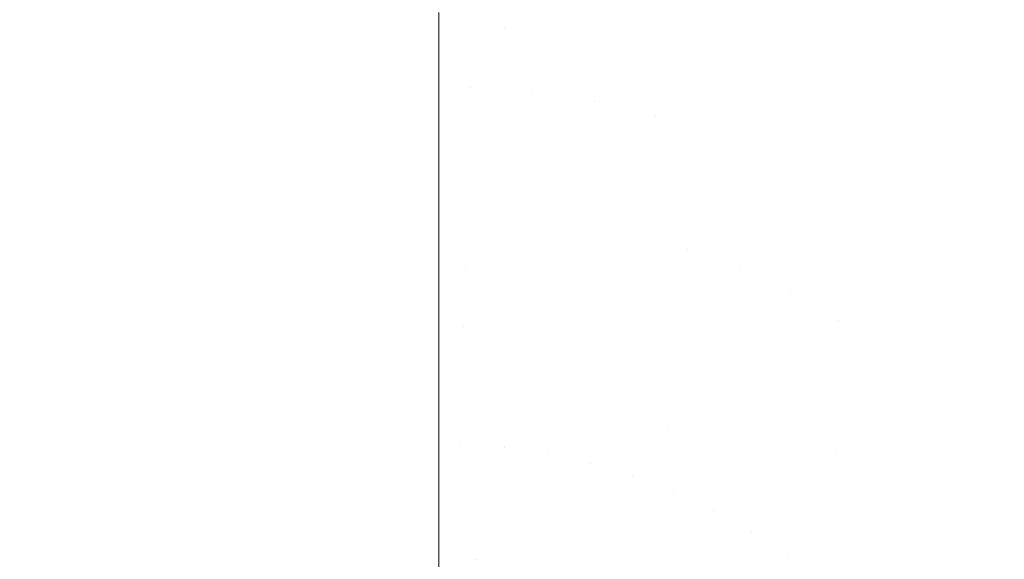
# Model space of a CAD drawing. Header units: centimetres. Extents: x -21.6 to 22.7, y 4.2 to 6.
# Tile 131 of 256: x -6.806 to -6.7735, y 5.9244 to 5.9422. Entities that reach past the tile are written whole.
import ezdxf

# ---------------------------------------------------------------- set-up
doc = ezdxf.new("R2010")
doc.units = ezdxf.units.CM
doc.header["$LTSCALE"] = 2.54
doc.layers.add('Lucido design-1', color=7, linetype='Continuous')

# ---------------------------------------------------------------- blocks, each defined once
blk = doc.blocks.new('Gruppo-3-1')
at = {"color": 7, "linetype": 'Continuous', "lineweight": 9}
for points, invisible_edges in [([(-6.780543, 5.94387, -2277.011043), (-6.781056, 5.941944, -2277.012058), (-6.783201, 5.942684, -2277.012058), (-6.782787, 5.944644, -2277.011043)], 15), ([(-6.776643, 5.944288, -2277.009968), (-6.775554, 5.94371, -2277.009968), (-6.776257, 5.941868, -2277.011043), (-6.778363, 5.942941, -2277.011043)], 15), ([(-6.792166, 5.942474, -2277.012801), (-6.789892, 5.943947, -2277.012058), (-6.789996, 5.941934, -2277.013013)], 11), ([(-6.789996, 5.941934, -2277.013013), (-6.789892, 5.943947, -2277.012058), (-6.787631, 5.943691, -2277.012058), (-6.78784, 5.94169, -2277.013013)], 15), ([(-6.778363, 5.942941, -2277.011043), (-6.778972, 5.941056, -2277.012058), (-6.781056, 5.941944, -2277.012058), (-6.780543, 5.94387, -2277.011043)], 15), ([(-6.78784, 5.94169, -2277.013013), (-6.787631, 5.943691, -2277.012058), (-6.785396, 5.943269, -2277.012058), (-6.785708, 5.941287, -2277.013013)], 15), ([(-6.776257, 5.941868, -2277.011043), (-6.775554, 5.94371, -2277.009968), (-6.773443, 5.94245, -2277.009968), (-6.774235, 5.940662, -2277.011043)], 15), ([(-6.785708, 5.941287, -2277.013013), (-6.785396, 5.943269, -2277.012058), (-6.783201, 5.942684, -2277.012058), (-6.783613, 5.940729, -2277.013013)], 15), ([(-6.776257, 5.941868, -2277.011043), (-6.776959, 5.94003, -2277.012058), (-6.778972, 5.941056, -2277.012058), (-6.778363, 5.942941, -2277.011043)], 15), ([(22.630348, 5.93848, -2276.229782), (22.630348, 5.942474, -2276.231539), (-21.503423, 5.942474, -2276.231539), (-21.503423, 5.942012, -2276.231336)], 10), ([(-21.503423, 5.939998, -2277.01389), (-21.503423, 5.942474, -2277.012801), (-6.792166, 5.942474, -2277.012801), (-6.792166, 5.942012, -2277.013004)], 10), ([(-6.789996, 5.941934, -2277.013013), (-6.792166, 5.942012, -2277.013004), (-6.792166, 5.942474, -2277.012801)], 9), ([(-6.783613, 5.940729, -2277.013013), (-6.783201, 5.942684, -2277.012058), (-6.781056, 5.941944, -2277.012058), (-6.781567, 5.940023, -2277.013013)], 15), ([(-6.774235, 5.940662, -2277.011043), (-6.773443, 5.94245, -2277.009968), (-6.771426, 5.941064, -2277.009968), (-6.772305, 5.939334, -2277.011043)], 15), ([(-21.503423, 5.942012, -2276.231336), (-21.503423, 5.939998, -2276.23045), (22.630348, 5.93848, -2276.229782)], 10), ([(-6.792166, 5.942012, -2277.013004), (-6.792166, 5.939998, -2277.01389), (-21.503423, 5.939998, -2277.01389)], 10), ([(-6.792166, 5.942012, -2277.013004), (-6.789996, 5.941934, -2277.013013), (-6.791133, 5.939988, -2277.013911)], 11), ([(-6.791133, 5.939988, -2277.013911), (-6.792166, 5.939998, -2277.01389), (-6.792166, 5.942012, -2277.013004)], 9), ([(-6.789996, 5.941934, -2277.013013), (-6.790101, 5.93993, -2277.013911), (-6.791133, 5.939988, -2277.013911)], 11), ([(-6.789072, 5.939833, -2277.013911), (-6.790101, 5.93993, -2277.013911), (-6.789996, 5.941934, -2277.013013), (-6.78784, 5.94169, -2277.013013)], 15), ([(-6.781567, 5.940023, -2277.013013), (-6.781056, 5.941944, -2277.012058), (-6.778972, 5.941056, -2277.012058), (-6.779579, 5.939176, -2277.013013)], 15), ([(-6.774235, 5.940662, -2277.011043), (-6.775027, 5.938877, -2277.012058), (-6.776959, 5.94003, -2277.012058), (-6.776257, 5.941868, -2277.011043)], 15), ([(-6.78784, 5.94169, -2277.013013), (-6.788048, 5.939698, -2277.013911), (-6.789072, 5.939833, -2277.013911)], 11), ([(-6.787029, 5.939524, -2277.013911), (-6.788048, 5.939698, -2277.013911), (-6.78784, 5.94169, -2277.013013), (-6.785708, 5.941287, -2277.013013)], 15), ([(-6.785708, 5.941287, -2277.013013), (-6.786018, 5.939314, -2277.013911), (-6.787029, 5.939524, -2277.013911)], 11), ([(-6.785016, 5.939066, -2277.013911), (-6.786018, 5.939314, -2277.013911), (-6.785708, 5.941287, -2277.013013), (-6.783613, 5.940729, -2277.013013)], 15), ([(-6.779579, 5.939176, -2277.013013), (-6.778972, 5.941056, -2277.012058), (-6.776959, 5.94003, -2277.012058), (-6.777659, 5.938198, -2277.013013)], 15), ([(-6.783613, 5.940729, -2277.013013), (-6.784024, 5.938783, -2277.013911), (-6.785016, 5.939066, -2277.013911)], 11), ([(-6.781567, 5.940023, -2277.013013), (-6.782076, 5.93811, -2277.013911), (-6.784024, 5.938783, -2277.013911), (-6.783613, 5.940729, -2277.013013)], 15), ([(-6.772305, 5.939334, -2277.011043), (-6.773181, 5.937608, -2277.012058), (-6.775027, 5.938877, -2277.012058), (-6.774235, 5.940662, -2277.011043)], 15), ([(-21.503423, 5.939998, -2276.23045), (-21.503423, 5.93848, -2276.229782), (22.630348, 5.93848, -2276.229782)], 10), ([(-6.792166, 5.939998, -2277.01389), (-6.792166, 5.93848, -2277.014558), (-21.503423, 5.93848, -2277.014558), (-21.503423, 5.939998, -2277.01389)], 10), ([(-6.792166, 5.93848, -2277.014558), (-6.792166, 5.939998, -2277.01389), (-6.791133, 5.939988, -2277.013911)], 10), ([(-6.791133, 5.939988, -2277.013911), (-6.791184, 5.93799, -2277.014752), (-6.792166, 5.93848, -2277.014558)], 11), ([(-6.791184, 5.93799, -2277.014752), (-6.791133, 5.939988, -2277.013911), (-6.790101, 5.93993, -2277.013911), (-6.790204, 5.937935, -2277.014752)], 15), ([(-6.790204, 5.937935, -2277.014752), (-6.790101, 5.93993, -2277.013911), (-6.789072, 5.939833, -2277.013911), (-6.789227, 5.937843, -2277.014752)], 15), ([(-6.789227, 5.937843, -2277.014752), (-6.789072, 5.939833, -2277.013911), (-6.788048, 5.939698, -2277.013911), (-6.788254, 5.937714, -2277.014752)], 15), ([(-6.779579, 5.939176, -2277.013013), (-6.780184, 5.937304, -2277.013911), (-6.782076, 5.93811, -2277.013911), (-6.781567, 5.940023, -2277.013013)], 15), ([(-6.777659, 5.938198, -2277.013013), (-6.776959, 5.94003, -2277.012058), (-6.775027, 5.938877, -2277.012058), (-6.775815, 5.937098, -2277.013013)], 15), ([(-6.788254, 5.937714, -2277.014752), (-6.788048, 5.939698, -2277.013911), (-6.787029, 5.939524, -2277.013911), (-6.787287, 5.93755, -2277.014752)], 15), ([(-6.787287, 5.93755, -2277.014752), (-6.787029, 5.939524, -2277.013911), (-6.786018, 5.939314, -2277.013911), (-6.786327, 5.93735, -2277.014752)], 15), ([(-6.786327, 5.93735, -2277.014752), (-6.786018, 5.939314, -2277.013911), (-6.785016, 5.939066, -2277.013911), (-6.785375, 5.937115, -2277.014752)], 15), ([(-6.777659, 5.938198, -2277.013013), (-6.778356, 5.936373, -2277.013911), (-6.780184, 5.937304, -2277.013911), (-6.779579, 5.939176, -2277.013013)], 15), ([(-6.785375, 5.937115, -2277.014752), (-6.785016, 5.939066, -2277.013911), (-6.784024, 5.938783, -2277.013911), (-6.784433, 5.936846, -2277.014752)], 15), ([(-6.775815, 5.937098, -2277.013013), (-6.775027, 5.938877, -2277.012058), (-6.773181, 5.937608, -2277.012058), (-6.774055, 5.935887, -2277.013013)], 15), ([(-6.784433, 5.936846, -2277.014752), (-6.784024, 5.938783, -2277.013911), (-6.782076, 5.93811, -2277.013911), (-6.782583, 5.936207, -2277.014752)], 15), ([(22.630348, 5.93848, -2276.229782), (-21.503423, 5.93848, -2276.229782), (-21.503423, 5.934414, -2276.228201), (22.630348, 5.934414, -2276.228201)], 5), ([(-6.792166, 5.93848, -2277.014558), (-6.792166, 5.934414, -2277.016139), (-21.503423, 5.934414, -2277.016139), (-21.503423, 5.936013, -2277.015518)], 10), ([(-21.503423, 5.936013, -2277.015518), (-21.503423, 5.93848, -2277.014558), (-6.792166, 5.93848, -2277.014558)], 10), ([(-6.791184, 5.93799, -2277.014752), (-6.791236, 5.936004, -2277.015539), (-6.792166, 5.934414, -2277.016139), (-6.792166, 5.93848, -2277.014558)], 11), ([(-6.775815, 5.937098, -2277.013013), (-6.776601, 5.935325, -2277.013911), (-6.778356, 5.936373, -2277.013911), (-6.777659, 5.938198, -2277.013013)], 15), ([(-6.790204, 5.937935, -2277.014752), (-6.790308, 5.935951, -2277.015539), (-6.791236, 5.936004, -2277.015539), (-6.791184, 5.93799, -2277.014752)], 15), ([(-6.789227, 5.937843, -2277.014752), (-6.789382, 5.935864, -2277.015539), (-6.790308, 5.935951, -2277.015539), (-6.790204, 5.937935, -2277.014752)], 15), ([(-6.782583, 5.936207, -2277.014752), (-6.782076, 5.93811, -2277.013911), (-6.780184, 5.937304, -2277.013911), (-6.780786, 5.935441, -2277.014752)], 15), ([(-6.788254, 5.937714, -2277.014752), (-6.78846, 5.935742, -2277.015539), (-6.789382, 5.935864, -2277.015539), (-6.789227, 5.937843, -2277.014752)], 15), ([(-6.787287, 5.93755, -2277.014752), (-6.787544, 5.935587, -2277.015539), (-6.78846, 5.935742, -2277.015539), (-6.788254, 5.937714, -2277.014752)], 15), ([(-6.786327, 5.93735, -2277.014752), (-6.786634, 5.935397, -2277.015539), (-6.787544, 5.935587, -2277.015539), (-6.787287, 5.93755, -2277.014752)], 15), ([(-6.774055, 5.935887, -2277.013013), (-6.773181, 5.937608, -2277.012058), (-6.771428, 5.936235, -2277.012058), (-6.772382, 5.934577, -2277.013013)], 15), ([(-6.785375, 5.937115, -2277.014752), (-6.785732, 5.935174, -2277.015539), (-6.786634, 5.935397, -2277.015539), (-6.786327, 5.93735, -2277.014752)], 15), ([(-6.780786, 5.935441, -2277.014752), (-6.780184, 5.937304, -2277.013911), (-6.778356, 5.936373, -2277.013911), (-6.77905, 5.934556, -2277.014752)], 15), ([(-6.784433, 5.936846, -2277.014752), (-6.78484, 5.934919, -2277.015539), (-6.785732, 5.935174, -2277.015539), (-6.785375, 5.937115, -2277.014752)], 15), ([(-6.774055, 5.935887, -2277.013013), (-6.774925, 5.934173, -2277.013911), (-6.776601, 5.935325, -2277.013911), (-6.775815, 5.937098, -2277.013013)], 15), ([(-6.783958, 5.934632, -2277.015539), (-6.78484, 5.934919, -2277.015539), (-6.784433, 5.936846, -2277.014752), (-6.782583, 5.936207, -2277.014752)], 15), ([(-6.77905, 5.934556, -2277.014752), (-6.778356, 5.936373, -2277.013911), (-6.776601, 5.935325, -2277.013911), (-6.777383, 5.933562, -2277.014752)], 15), ([(-6.792166, 5.934414, -2277.016139), (-6.791236, 5.936004, -2277.015539), (-6.791287, 5.93403, -2277.016272)], 11), ([(-6.791287, 5.93403, -2277.016272), (-6.791236, 5.936004, -2277.015539), (-6.790308, 5.935951, -2277.015539), (-6.79041, 5.93398, -2277.016272)], 15), ([(-6.79041, 5.93398, -2277.016272), (-6.790308, 5.935951, -2277.015539), (-6.789382, 5.935864, -2277.015539), (-6.789535, 5.933898, -2277.016272)], 15), ([(-6.782583, 5.936207, -2277.014752), (-6.783087, 5.934314, -2277.015539), (-6.783958, 5.934632, -2277.015539)], 11), ([(-6.782229, 5.933966, -2277.015539), (-6.783087, 5.934314, -2277.015539), (-6.782583, 5.936207, -2277.014752), (-6.780786, 5.935441, -2277.014752)], 15), ([(-6.789535, 5.933898, -2277.016272), (-6.789382, 5.935864, -2277.015539), (-6.78846, 5.935742, -2277.015539), (-6.788664, 5.933783, -2277.016272)], 15), ([(-6.788664, 5.933783, -2277.016272), (-6.78846, 5.935742, -2277.015539), (-6.787544, 5.935587, -2277.015539), (-6.787799, 5.933636, -2277.016272)], 15), ([(-6.787799, 5.933636, -2277.016272), (-6.787544, 5.935587, -2277.015539), (-6.786634, 5.935397, -2277.015539), (-6.786939, 5.933457, -2277.016272)], 15), ([(-6.772382, 5.934577, -2277.013013), (-6.773333, 5.932926, -2277.013911), (-6.774925, 5.934173, -2277.013911), (-6.774055, 5.935887, -2277.013013)], 15), ([(-6.786939, 5.933457, -2277.016272), (-6.786634, 5.935397, -2277.015539), (-6.785732, 5.935174, -2277.015539), (-6.786087, 5.933246, -2277.016272)], 15), ([(-6.780786, 5.935441, -2277.014752), (-6.781384, 5.933589, -2277.015539), (-6.782229, 5.933966, -2277.015539)], 11), ([(-6.780554, 5.933183, -2277.015539), (-6.781384, 5.933589, -2277.015539), (-6.780786, 5.935441, -2277.014752), (-6.77905, 5.934556, -2277.014752)], 15), ([(-6.777383, 5.933562, -2277.014752), (-6.776601, 5.935325, -2277.013911), (-6.774925, 5.934173, -2277.013911), (-6.775791, 5.932467, -2277.014752)], 15), ([(-6.786087, 5.933246, -2277.016272), (-6.785732, 5.935174, -2277.015539), (-6.78484, 5.934919, -2277.015539), (-6.785244, 5.933005, -2277.016272)], 15), ([(-6.785244, 5.933005, -2277.016272), (-6.78484, 5.934919, -2277.015539), (-6.783958, 5.934632, -2277.015539), (-6.78441, 5.932734, -2277.016272)], 15), ([(-6.78441, 5.932734, -2277.016272), (-6.783958, 5.934632, -2277.015539), (-6.783087, 5.934314, -2277.015539), (-6.783587, 5.932434, -2277.016272)], 15), ([(22.630348, 5.934414, -2276.228201), (-21.503423, 5.934414, -2276.228201), (-21.503423, 5.930283, -2276.226798), (22.630348, 5.930283, -2276.226798)], 5), ([(-6.792166, 5.934414, -2277.016139), (-6.792166, 5.930283, -2277.017542), (-21.503423, 5.930283, -2277.017542), (-21.503423, 5.932078, -2277.016932)], 10), ([(-21.503423, 5.932078, -2277.016932), (-21.503423, 5.934414, -2277.016139), (-6.792166, 5.934414, -2277.016139)], 10), ([(-6.792166, 5.934414, -2277.016139), (-6.791287, 5.93403, -2277.016272), (-6.791338, 5.93207, -2277.016954)], 11), ([(-6.791338, 5.93207, -2277.016954), (-6.792166, 5.930283, -2277.017542), (-6.792166, 5.934414, -2277.016139)], 9), ([(-6.783587, 5.932434, -2277.016272), (-6.783087, 5.934314, -2277.015539), (-6.782229, 5.933966, -2277.015539), (-6.782777, 5.932105, -2277.016272)], 15), ([(-6.77905, 5.934556, -2277.014752), (-6.779739, 5.93275, -2277.015539), (-6.780554, 5.933183, -2277.015539)], 11), ([(-6.778941, 5.932292, -2277.015539), (-6.779739, 5.93275, -2277.015539), (-6.77905, 5.934556, -2277.014752), (-6.777383, 5.933562, -2277.014752)], 15), ([(-6.79041, 5.93398, -2277.016272), (-6.790512, 5.932024, -2277.016954), (-6.791338, 5.93207, -2277.016954), (-6.791287, 5.93403, -2277.016272)], 15), ([(-6.789535, 5.933898, -2277.016272), (-6.789688, 5.931946, -2277.016954), (-6.790512, 5.932024, -2277.016954), (-6.79041, 5.93398, -2277.016272)], 15), ([(-6.782777, 5.932105, -2277.016272), (-6.782229, 5.933966, -2277.015539), (-6.781384, 5.933589, -2277.015539), (-6.781979, 5.931748, -2277.016272)], 15), ([(-6.775791, 5.932467, -2277.014752), (-6.774925, 5.934173, -2277.013911), (-6.773333, 5.932926, -2277.013911), (-6.774279, 5.931283, -2277.014752)], 15), ([(-6.788664, 5.933783, -2277.016272), (-6.788867, 5.931838, -2277.016954), (-6.789688, 5.931946, -2277.016954), (-6.789535, 5.933898, -2277.016272)], 15), ([(-6.787799, 5.933636, -2277.016272), (-6.788052, 5.931699, -2277.016954), (-6.788867, 5.931838, -2277.016954), (-6.788664, 5.933783, -2277.016272)], 15), ([(-6.786939, 5.933457, -2277.016272), (-6.787242, 5.93153, -2277.016954), (-6.788052, 5.931699, -2277.016954), (-6.787799, 5.933636, -2277.016272)], 15), ([(-6.786087, 5.933246, -2277.016272), (-6.786439, 5.931332, -2277.016954), (-6.787242, 5.93153, -2277.016954), (-6.786939, 5.933457, -2277.016272)], 15), ([(-6.781979, 5.931748, -2277.016272), (-6.781384, 5.933589, -2277.015539), (-6.780554, 5.933183, -2277.015539), (-6.781194, 5.931365, -2277.016272)], 15), ([(-6.777383, 5.933562, -2277.014752), (-6.77816, 5.931808, -2277.015539), (-6.778941, 5.932292, -2277.015539)], 11), ([(-6.775791, 5.932467, -2277.014752), (-6.776652, 5.930771, -2277.015539), (-6.77816, 5.931808, -2277.015539), (-6.777383, 5.933562, -2277.014752)], 15), ([(-6.785244, 5.933005, -2277.016272), (-6.785645, 5.931105, -2277.016954), (-6.786439, 5.931332, -2277.016954), (-6.786087, 5.933246, -2277.016272)], 15), ([(-6.78441, 5.932734, -2277.016272), (-6.78486, 5.93085, -2277.016954), (-6.785645, 5.931105, -2277.016954), (-6.785244, 5.933005, -2277.016272)], 15), ([(-6.781194, 5.931365, -2277.016272), (-6.780554, 5.933183, -2277.015539), (-6.779739, 5.93275, -2277.015539), (-6.780425, 5.930956, -2277.016272)], 15), ([(-6.783587, 5.932434, -2277.016272), (-6.784085, 5.930567, -2277.016954), (-6.78486, 5.93085, -2277.016954), (-6.78441, 5.932734, -2277.016272)], 15), ([(-6.780425, 5.930956, -2277.016272), (-6.779739, 5.93275, -2277.015539), (-6.778941, 5.932292, -2277.015539), (-6.77967, 5.930523, -2277.016272)], 15), ([(-6.774279, 5.931283, -2277.014752), (-6.773333, 5.932926, -2277.013911), (-6.771829, 5.931596, -2277.013911), (-6.772851, 5.93002, -2277.014752)], 15), ([(-6.782777, 5.932105, -2277.016272), (-6.783321, 5.930257, -2277.016954), (-6.784085, 5.930567, -2277.016954), (-6.783587, 5.932434, -2277.016272)], 15), ([(-6.774279, 5.931283, -2277.014752), (-6.775219, 5.929649, -2277.015539), (-6.776652, 5.930771, -2277.015539), (-6.775791, 5.932467, -2277.014752)], 15), ([(-6.792166, 5.930283, -2277.017542), (-6.791338, 5.93207, -2277.016954), (-6.791439, 5.928198, -2277.01817)], 11), ([(-6.791338, 5.93207, -2277.016954), (-6.790512, 5.932024, -2277.016954), (-6.790713, 5.928157, -2277.01817), (-6.791439, 5.928198, -2277.01817)], 15), ([(-6.789989, 5.928089, -2277.01817), (-6.790713, 5.928157, -2277.01817), (-6.790512, 5.932024, -2277.016954), (-6.789688, 5.931946, -2277.016954)], 15), ([(-6.781979, 5.931748, -2277.016272), (-6.782569, 5.929921, -2277.016954), (-6.783321, 5.930257, -2277.016954), (-6.782777, 5.932105, -2277.016272)], 15), ([(-6.77967, 5.930523, -2277.016272), (-6.778941, 5.932292, -2277.015539), (-6.77816, 5.931808, -2277.015539), (-6.778932, 5.930066, -2277.016272)], 15), ([(-6.789688, 5.931946, -2277.016954), (-6.788867, 5.931838, -2277.016954), (-6.789268, 5.927994, -2277.01817), (-6.789989, 5.928089, -2277.01817)], 15), ([(-6.788552, 5.927872, -2277.01817), (-6.789268, 5.927994, -2277.01817), (-6.788867, 5.931838, -2277.016954), (-6.788052, 5.931699, -2277.016954)], 15), ([(-6.788052, 5.931699, -2277.016954), (-6.787242, 5.93153, -2277.016954), (-6.78784, 5.927724, -2277.01817), (-6.788552, 5.927872, -2277.01817)], 15), ([(-6.781194, 5.931365, -2277.016272), (-6.78183, 5.92956, -2277.016954), (-6.782569, 5.929921, -2277.016954), (-6.781979, 5.931748, -2277.016272)], 15), ([(-6.778932, 5.930066, -2277.016272), (-6.77816, 5.931808, -2277.015539), (-6.776652, 5.930771, -2277.015539), (-6.777507, 5.929086, -2277.016272)], 15), ([(-6.787135, 5.92755, -2277.01817), (-6.78784, 5.927724, -2277.01817), (-6.787242, 5.93153, -2277.016954), (-6.786439, 5.931332, -2277.016954)], 15), ([(-6.780425, 5.930956, -2277.016272), (-6.781105, 5.929175, -2277.016954), (-6.78183, 5.92956, -2277.016954), (-6.781194, 5.931365, -2277.016272)], 15), ([(-6.786439, 5.931332, -2277.016954), (-6.785645, 5.931105, -2277.016954), (-6.786437, 5.92735, -2277.01817), (-6.787135, 5.92755, -2277.01817)], 15), ([(-6.785748, 5.927126, -2277.01817), (-6.786437, 5.92735, -2277.01817), (-6.785645, 5.931105, -2277.016954), (-6.78486, 5.93085, -2277.016954)], 15), ([(-6.772851, 5.93002, -2277.014752), (-6.773867, 5.928453, -2277.015539), (-6.775219, 5.929649, -2277.015539), (-6.774279, 5.931283, -2277.014752)], 15), ([(-6.785748, 5.927126, -2277.01817), (-6.78486, 5.93085, -2277.016954), (-6.784578, 5.928714, -2277.017586)], 11), ([(-6.78486, 5.93085, -2277.016954), (-6.784085, 5.930567, -2277.016954), (-6.784578, 5.928714, -2277.017586)], 11), ([(-6.77967, 5.930523, -2277.016272), (-6.780395, 5.928766, -2277.016954), (-6.781105, 5.929175, -2277.016954), (-6.780425, 5.930956, -2277.016272)], 15), ([(-6.777507, 5.929086, -2277.016272), (-6.776652, 5.930771, -2277.015539), (-6.775219, 5.929649, -2277.015539), (-6.776154, 5.928026, -2277.016272)], 15), ([(-6.784578, 5.928714, -2277.017586), (-6.784085, 5.930567, -2277.016954), (-6.783321, 5.930257, -2277.016954), (-6.78386, 5.928423, -2277.017586)], 15), ([(-6.778932, 5.930066, -2277.016272), (-6.779699, 5.928336, -2277.016954), (-6.780395, 5.928766, -2277.016954), (-6.77967, 5.930523, -2277.016272)], 15), ([(22.630348, 5.928205, -2276.226193), (22.630348, 5.930283, -2276.226798), (-21.503423, 5.930283, -2276.226798), (-21.503423, 5.928205, -2276.226193)], 10), ([(-21.503423, 5.928205, -2277.018147), (-21.503423, 5.930283, -2277.017542), (-6.792166, 5.930283, -2277.017542), (-6.792166, 5.928205, -2277.018147)], 10), ([(-6.791439, 5.928198, -2277.01817), (-6.792166, 5.928205, -2277.018147), (-6.792166, 5.930283, -2277.017542)], 9), ([(-6.78386, 5.928423, -2277.017586), (-6.783321, 5.930257, -2277.016954), (-6.782569, 5.929921, -2277.016954), (-6.783155, 5.928108, -2277.017586)], 15), ([(-6.77902, 5.927884, -2277.016954), (-6.779699, 5.928336, -2277.016954), (-6.778932, 5.930066, -2277.016272), (-6.777507, 5.929086, -2277.016272)], 15), ([(-6.783155, 5.928108, -2277.017586), (-6.782569, 5.929921, -2277.016954), (-6.78183, 5.92956, -2277.016954), (-6.782461, 5.927769, -2277.017586)], 15), ([(-6.77151, 5.928689, -2277.014752), (-6.772596, 5.927191, -2277.015539), (-6.773867, 5.928453, -2277.015539), (-6.772851, 5.93002, -2277.014752)], 15), ([(-6.782461, 5.927769, -2277.017586), (-6.78183, 5.92956, -2277.016954), (-6.781105, 5.929175, -2277.016954), (-6.78178, 5.927407, -2277.017586)], 15), ([(-6.776154, 5.928026, -2277.016272), (-6.775219, 5.929649, -2277.015539), (-6.773867, 5.928453, -2277.015539), (-6.774876, 5.926895, -2277.016272)], 15), ([(-6.78178, 5.927407, -2277.017586), (-6.781105, 5.929175, -2277.016954), (-6.780395, 5.928766, -2277.016954), (-6.781113, 5.927024, -2277.017586)], 15), ([(-6.777507, 5.929086, -2277.016272), (-6.778357, 5.927413, -2277.016954), (-6.77902, 5.927884, -2277.016954)], 11), ([(-6.776154, 5.928026, -2277.016272), (-6.777082, 5.926414, -2277.016954), (-6.778357, 5.927413, -2277.016954), (-6.777507, 5.929086, -2277.016272)], 15), ([(-6.781113, 5.927024, -2277.017586), (-6.780395, 5.928766, -2277.016954), (-6.779699, 5.928336, -2277.016954), (-6.78046, 5.92662, -2277.017586)], 15), ([(-6.784578, 5.928714, -2277.017586), (-6.785067, 5.926877, -2277.01817), (-6.785748, 5.927126, -2277.01817)], 11), ([(-6.78386, 5.928423, -2277.017586), (-6.784396, 5.926605, -2277.01817), (-6.785067, 5.926877, -2277.01817), (-6.784578, 5.928714, -2277.017586)], 15), ([(-6.774876, 5.926895, -2277.016272), (-6.773867, 5.928453, -2277.015539), (-6.772596, 5.927191, -2277.015539), (-6.773675, 5.925704, -2277.016272)], 15), ([(22.630348, 5.926094, -2276.225577), (22.630348, 5.928205, -2276.226193), (-21.503423, 5.928205, -2276.226193), (-21.503423, 5.9263, -2276.225637)], 10), ([(-21.503423, 5.926094, -2277.018763), (-21.503423, 5.928205, -2277.018147), (-6.792166, 5.928205, -2277.018147), (-6.792166, 5.9263, -2277.018703)], 10), ([(-6.792166, 5.9263, -2277.018703), (-6.792166, 5.928205, -2277.018147), (-6.791439, 5.928198, -2277.01817)], 10), ([(-6.791439, 5.928198, -2277.01817), (-6.790713, 5.928157, -2277.01817), (-6.790812, 5.92625, -2277.018707), (-6.792166, 5.9263, -2277.018703)], 15), ([(-6.790812, 5.92625, -2277.018707), (-6.790713, 5.928157, -2277.01817), (-6.789989, 5.928089, -2277.01817)], 11), ([(-6.783155, 5.928108, -2277.017586), (-6.783735, 5.92631, -2277.01817), (-6.784396, 5.926605, -2277.01817), (-6.78386, 5.928423, -2277.017586)], 15), ([(-6.782461, 5.927769, -2277.017586), (-6.783086, 5.925993, -2277.01817), (-6.783735, 5.92631, -2277.01817), (-6.783155, 5.928108, -2277.017586)], 15), ([(-6.78046, 5.92662, -2277.017586), (-6.779699, 5.928336, -2277.016954), (-6.77902, 5.927884, -2277.016954), (-6.779822, 5.926196, -2277.017586)], 15), ([(-6.789989, 5.928089, -2277.01817), (-6.789268, 5.927994, -2277.01817), (-6.789466, 5.926098, -2277.018707), (-6.790812, 5.92625, -2277.018707)], 15), ([(-6.789466, 5.926098, -2277.018707), (-6.789268, 5.927994, -2277.01817), (-6.788552, 5.927872, -2277.01817)], 11), ([(-6.788552, 5.927872, -2277.01817), (-6.78784, 5.927724, -2277.01817), (-6.788136, 5.925846, -2277.018707), (-6.789466, 5.926098, -2277.018707)], 15), ([(-6.779822, 5.926196, -2277.017586), (-6.77902, 5.927884, -2277.016954), (-6.778357, 5.927413, -2277.016954), (-6.779199, 5.925753, -2277.017586)], 15), ([(-6.774876, 5.926895, -2277.016272), (-6.775878, 5.925349, -2277.016954), (-6.777082, 5.926414, -2277.016954), (-6.776154, 5.928026, -2277.016272)], 15), ([(-6.788136, 5.925846, -2277.018707), (-6.78784, 5.927724, -2277.01817), (-6.787135, 5.92755, -2277.01817)], 11), ([(-6.787135, 5.92755, -2277.01817), (-6.786437, 5.92735, -2277.01817), (-6.786828, 5.925498, -2277.018707), (-6.788136, 5.925846, -2277.018707)], 15), ([(-6.78178, 5.927407, -2277.017586), (-6.782449, 5.925655, -2277.01817), (-6.783086, 5.925993, -2277.01817), (-6.782461, 5.927769, -2277.017586)], 15), ([(-6.786828, 5.925498, -2277.018707), (-6.786437, 5.92735, -2277.01817), (-6.785748, 5.927126, -2277.01817)], 11), ([(-6.785748, 5.927126, -2277.01817), (-6.785067, 5.926877, -2277.01817), (-6.785551, 5.925057, -2277.018707), (-6.786828, 5.925498, -2277.018707)], 15), ([(-6.781113, 5.927024, -2277.017586), (-6.781825, 5.925296, -2277.01817), (-6.782449, 5.925655, -2277.01817), (-6.78178, 5.927407, -2277.017586)], 15), ([(-6.779199, 5.925753, -2277.017586), (-6.778357, 5.927413, -2277.016954), (-6.777082, 5.926414, -2277.016954), (-6.778002, 5.924815, -2277.017586)], 15), ([(-6.772554, 5.92446, -2277.016272), (-6.773675, 5.925704, -2277.016272), (-6.772596, 5.927191, -2277.015539), (-6.77141, 5.925876, -2277.015539)], 15), ([(-6.785551, 5.925057, -2277.018707), (-6.785067, 5.926877, -2277.01817), (-6.784396, 5.926605, -2277.01817)], 11), ([(-6.78046, 5.92662, -2277.017586), (-6.781214, 5.924918, -2277.01817), (-6.781825, 5.925296, -2277.01817), (-6.781113, 5.927024, -2277.017586)], 15), ([(-6.773675, 5.925704, -2277.016272), (-6.774747, 5.924227, -2277.016954), (-6.775878, 5.925349, -2277.016954), (-6.774876, 5.926895, -2277.016272)], 15), ([(-6.784396, 5.926605, -2277.01817), (-6.783735, 5.92631, -2277.01817), (-6.784311, 5.924529, -2277.018707), (-6.785551, 5.925057, -2277.018707)], 15), ([(-6.779822, 5.926196, -2277.017586), (-6.780617, 5.924521, -2277.01817), (-6.781214, 5.924918, -2277.01817), (-6.78046, 5.92662, -2277.017586)], 15), ([(-21.503423, 5.9263, -2276.225637), (-21.503423, 5.926094, -2276.225577), (22.630348, 5.926094, -2276.225577)], 10), ([(-6.792166, 5.9263, -2277.018703), (-6.792166, 5.926094, -2277.018763), (-21.503423, 5.926094, -2277.018763)], 10), ([(-6.790812, 5.92625, -2277.018707), (-6.79091, 5.924361, -2277.019198), (-6.792166, 5.926094, -2277.018763), (-6.792166, 5.9263, -2277.018703)], 11), ([(-6.789466, 5.926098, -2277.018707), (-6.789662, 5.92422, -2277.019198), (-6.79091, 5.924361, -2277.019198), (-6.790812, 5.92625, -2277.018707)], 15), ([(-6.784311, 5.924529, -2277.018707), (-6.783735, 5.92631, -2277.01817), (-6.783086, 5.925993, -2277.01817)], 11), ([(-6.779199, 5.925753, -2277.017586), (-6.780035, 5.924107, -2277.01817), (-6.780617, 5.924521, -2277.01817), (-6.779822, 5.926196, -2277.017586)], 15), ([(-6.778002, 5.924815, -2277.017586), (-6.777082, 5.926414, -2277.016954), (-6.775878, 5.925349, -2277.016954), (-6.776872, 5.923815, -2277.017586)], 15), ([(22.630348, 5.926094, -2276.225577), (-21.503423, 5.926094, -2276.225577), (-21.503423, 5.921856, -2276.22454), (22.630348, 5.921856, -2276.22454)], 5), ([(-6.792166, 5.926094, -2277.018763), (-6.792166, 5.921856, -2277.0198), (-21.503423, 5.921856, -2277.0198), (-21.503423, 5.924403, -2277.019176)], 10), ([(-21.503423, 5.924403, -2277.019176), (-21.503423, 5.926094, -2277.018763), (-6.792166, 5.926094, -2277.018763)], 10), ([(-6.792166, 5.921856, -2277.0198), (-6.792166, 5.926094, -2277.018763), (-6.79091, 5.924361, -2277.019198)], 10), ([(-6.788136, 5.925846, -2277.018707), (-6.788428, 5.923987, -2277.019198), (-6.789662, 5.92422, -2277.019198), (-6.789466, 5.926098, -2277.018707)], 15), ([(-6.786828, 5.925498, -2277.018707), (-6.787216, 5.923664, -2277.019198), (-6.788428, 5.923987, -2277.019198), (-6.788136, 5.925846, -2277.018707)], 15), ([(-6.783086, 5.925993, -2277.01817), (-6.782449, 5.925655, -2277.01817), (-6.783113, 5.923918, -2277.018707), (-6.784311, 5.924529, -2277.018707)], 15), ([(-6.785551, 5.925057, -2277.018707), (-6.786031, 5.923255, -2277.019198), (-6.787216, 5.923664, -2277.019198), (-6.786828, 5.925498, -2277.018707)], 15), ([(-6.783113, 5.923918, -2277.018707), (-6.782449, 5.925655, -2277.01817), (-6.781825, 5.925296, -2277.01817)], 11), ([(-6.778002, 5.924815, -2277.017586), (-6.778915, 5.92323, -2277.01817), (-6.780035, 5.924107, -2277.01817), (-6.779199, 5.925753, -2277.017586)], 15), ([(-6.773691, 5.923055, -2277.016954), (-6.774747, 5.924227, -2277.016954), (-6.773675, 5.925704, -2277.016272), (-6.772554, 5.92446, -2277.016272)], 15), ([(-6.781825, 5.925296, -2277.01817), (-6.781214, 5.924918, -2277.01817), (-6.781962, 5.923232, -2277.018707), (-6.783113, 5.923918, -2277.018707)], 15), ([(-6.776872, 5.923815, -2277.017586), (-6.775878, 5.925349, -2277.016954), (-6.774747, 5.924227, -2277.016954), (-6.77581, 5.922761, -2277.017586)], 15), ([(-6.784311, 5.924529, -2277.018707), (-6.78488, 5.922765, -2277.019198), (-6.786031, 5.923255, -2277.019198), (-6.785551, 5.925057, -2277.018707)], 15), ([(-6.781962, 5.923232, -2277.018707), (-6.781214, 5.924918, -2277.01817), (-6.780617, 5.924521, -2277.01817)], 11), ([(-6.783113, 5.923918, -2277.018707), (-6.783769, 5.922199, -2277.019198), (-6.78488, 5.922765, -2277.019198), (-6.784311, 5.924529, -2277.018707)], 15), ([(-6.780617, 5.924521, -2277.01817), (-6.780035, 5.924107, -2277.01817), (-6.780863, 5.922476, -2277.018707), (-6.781962, 5.923232, -2277.018707)], 15), ([(-6.776872, 5.923815, -2277.017586), (-6.777857, 5.922294, -2277.01817), (-6.778915, 5.92323, -2277.01817), (-6.778002, 5.924815, -2277.017586)], 15), ([(-6.772554, 5.92446, -2277.016272), (-6.771513, 5.923175, -2277.016272), (-6.77271, 5.921844, -2277.016954), (-6.773691, 5.923055, -2277.016954)], 15)]:
    blk.add_3dface(points, dxfattribs=dict(at, invisible_edges=invisible_edges))
blk = doc.blocks.new('Gruppo-4-1')
at = {"color": 7}
blk.add_blockref('Gruppo-3-1', (0, 0), dxfattribs=at)

msp = doc.modelspace()

# ---------------------------------------------------------------- block references
at = {"layer": 'Lucido design-1', "color": 7}
msp.add_blockref('Gruppo-4-1', (0, 0), dxfattribs=at)

doc.saveas('drawing.dxf')
